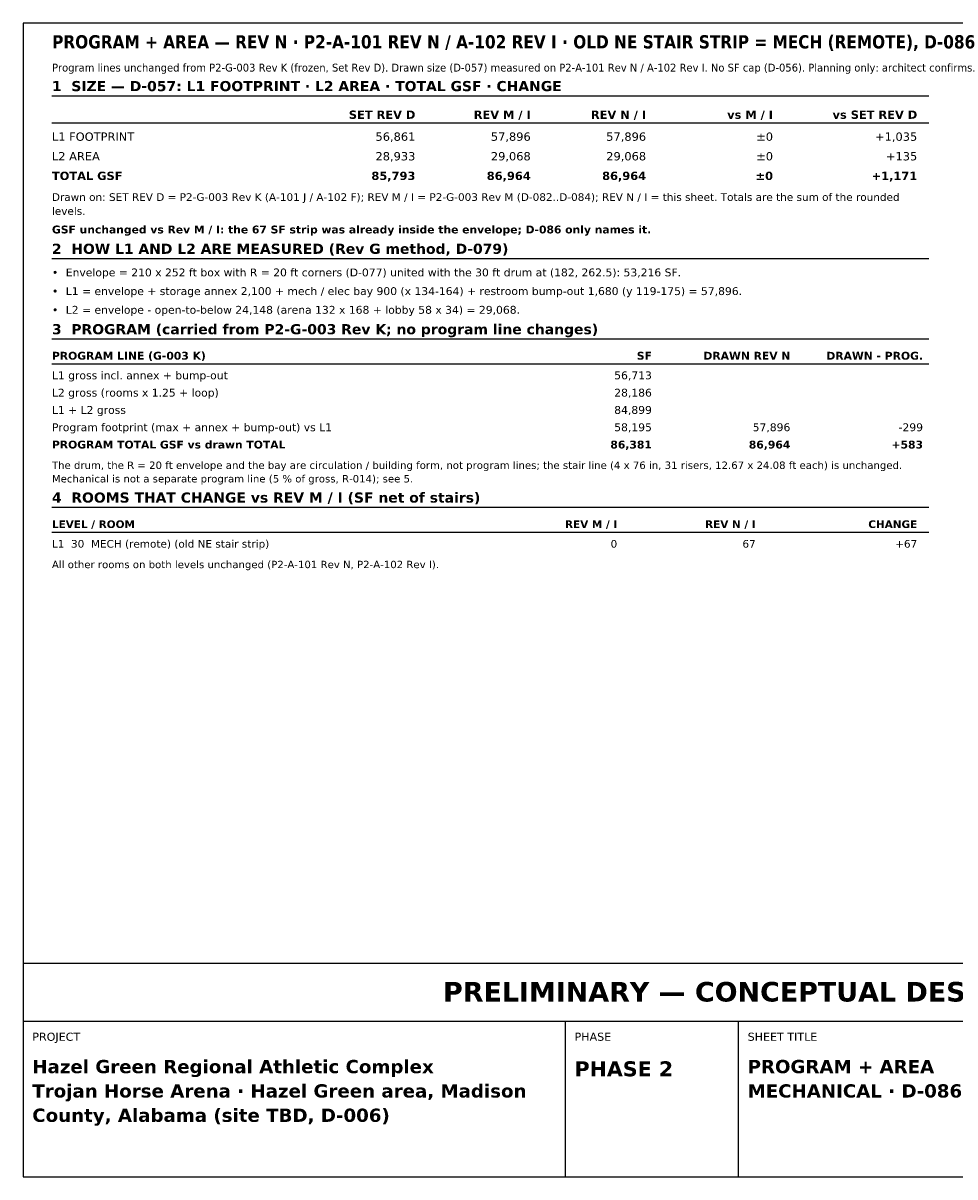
# Model space of a CAD drawing. Header units: inches. Extents: x 0.5 to 16.5, y 0.5 to 10.5.
# Tile 1 of 2: x 0.5 to 8.6, y 0.5 to 10.5. Entities that reach past the tile are written whole.
import ezdxf
from ezdxf.enums import TextEntityAlignment as Align

# ---------------------------------------------------------------- set-up
doc = ezdxf.new("R2010")
doc.units = ezdxf.units.IN
doc.header["$MEASUREMENT"] = 0
doc.layers.add('A-ANNO-TEXT', color=7, linetype='Continuous')
doc.layers.add('G-ANNO-TTLB', color=7, linetype='Continuous')
doc.styles.add('KS-BOLD', font='DejaVuSans-Bold.ttf')
doc.styles.add('KS-REG', font='DejaVuSans.ttf')

msp = doc.modelspace()

# ---------------------------------------------------------------- linework, layer by layer
at = {"layer": 'A-ANNO-TEXT'}
for p, q in [((0.75, 9.87), (8.35, 9.87)), ((0.75, 9.635), (8.35, 9.635)), ((0.75, 8.46), (8.35, 8.46)), ((0.75, 7.763), (8.35, 7.763)), ((0.75, 7.548), (8.35, 7.548)), ((0.75, 6.304), (8.35, 6.304)), ((0.75, 6.089), (8.35, 6.089))]:
    msp.add_line(p, q, dxfattribs=at)
at = {"layer": 'G-ANNO-TTLB'}
for p, q in [((0.5, 1.85), (16.5, 1.85)), ((5.2, 0.5), (5.2, 1.85)), ((6.7, 0.5), (6.7, 1.85))]:
    msp.add_line(p, q, dxfattribs=at)
for points in [[(0.5, 0.5), (16.5, 0.5), (16.5, 10.5), (0.5, 10.5)], [(0.5, 1.85), (16.5, 1.85), (16.5, 2.35), (0.5, 2.35)]]:
    msp.add_lwpolyline(points, close=True, dxfattribs=at)

# ---------------------------------------------------------------- texts
at = {"layer": 'A-ANNO-TEXT'}
for s, height, style, p in [('PROGRAM + AREA — REV N · P2-A-101 REV N / A-102 REV I · OLD NE STAIR STRIP = MECH (REMOTE), D-086', 0.115, 'KS-BOLD', (0.75, 10.28)), ('Program lines unchanged from P2-G-003 Rev K (frozen, Set Rev D). Drawn size (D-057) measured on P2-A-101 Rev N / A-102 Rev I. No SF cap (D-056). Planning only: architect confirms.', 0.068, 'KS-REG', (0.75, 10.08)), ('1  SIZE — D-057: L1 FOOTPRINT · L2 AREA · TOTAL GSF · CHANGE', 0.088, 'KS-BOLD', (0.75, 9.91)), ('L1 FOOTPRINT', 0.072, 'KS-REG', (0.75, 9.48)), ('L2 AREA', 0.072, 'KS-REG', (0.75, 9.31)), ('TOTAL GSF', 0.072, 'KS-BOLD', (0.75, 9.14)), ('Drawn on: SET REV D = P2-G-003 Rev K (A-101 J / A-102 F); REV M / I = P2-G-003 Rev M (D-082..D-084); REV N / I = this sheet. Totals are the sum of the rounded', 0.066, 'KS-REG', (0.75, 8.959)), ('levels.', 0.066, 'KS-REG', (0.75, 8.838)), ('GSF unchanged vs Rev M / I: the 67 SF strip was already inside the envelope; D-086 only names it.', 0.068, 'KS-BOLD', (0.75, 8.677)), ('2  HOW L1 AND L2 ARE MEASURED (Rev G method, D-079)', 0.088, 'KS-BOLD', (0.75, 8.5)), ('•', 0.068, 'KS-REG', (0.75, 8.305)), ('Envelope = 210 x 252 ft box with R = 20 ft corners (D-077) united with the 30 ft drum at (182, 262.5): 53,216 SF.', 0.068, 'KS-REG', (0.87, 8.305)), ('L1 = envelope + storage annex 2,100 + mech / elec bay 900 (x 134-164) + restroom bump-out 1,680 (y 119-175) = 57,896.', 0.068, 'KS-REG', (0.87, 8.143)), ('•', 0.068, 'KS-REG', (0.75, 8.143)), ('•', 0.068, 'KS-REG', (0.75, 7.981)), ('L2 = envelope - open-to-below 24,148 (arena 132 x 168 + lobby 58 x 34) = 29,068.', 0.068, 'KS-REG', (0.87, 7.981)), ('3  PROGRAM (carried from P2-G-003 Rev K; no program line changes)', 0.088, 'KS-BOLD', (0.75, 7.803)), ('PROGRAM LINE (G-003 K)', 0.068, 'KS-BOLD', (0.75, 7.583)), ('L1 gross incl. annex + bump-out', 0.068, 'KS-REG', (0.75, 7.413)), ('L2 gross (rooms x 1.25 + loop)', 0.068, 'KS-REG', (0.75, 7.263)), ('L1 + L2 gross', 0.068, 'KS-REG', (0.75, 7.113)), ('Program footprint (max + annex + bump-out) vs L1', 0.068, 'KS-REG', (0.75, 6.963)), ('PROGRAM TOTAL GSF vs drawn TOTAL', 0.068, 'KS-BOLD', (0.75, 6.813)), ('The drum, the R = 20 ft envelope and the bay are circulation / building form, not program lines; the stair line (4 x 76 in, 31 risers, 12.67 x 24.08 ft each) is unchanged.', 0.064, 'KS-REG', (0.75, 6.636)), ('Mechanical is not a separate program line (5 % of gross, R-014); see 5.', 0.064, 'KS-REG', (0.75, 6.519)), ('4  ROOMS THAT CHANGE vs REV M / I (SF net of stairs)', 0.088, 'KS-BOLD', (0.75, 6.344)), ('LEVEL / ROOM', 0.066, 'KS-BOLD', (0.75, 6.124)), ('L1  30  MECH (remote) (old NE stair strip)', 0.066, 'KS-REG', (0.75, 5.954)), ('All other rooms on both levels unchanged (P2-A-101 Rev N, P2-A-102 Rev I).', 0.064, 'KS-REG', (0.75, 5.776))]:
    msp.add_text(s, height=height, dxfattribs=dict(at, style=style)).set_placement(p)
for s, height, style, p in [('SET REV D', 0.072, 'KS-BOLD', (3.9, 9.67)), ('REV M / I', 0.072, 'KS-BOLD', (4.9, 9.67)), ('REV N / I', 0.072, 'KS-BOLD', (5.9, 9.67)), ('vs M / I', 0.072, 'KS-BOLD', (7, 9.67)), ('vs SET REV D', 0.072, 'KS-BOLD', (8.25, 9.67)), ('56,861', 0.072, 'KS-REG', (3.9, 9.48)), ('57,896', 0.072, 'KS-REG', (4.9, 9.48)), ('57,896', 0.072, 'KS-REG', (5.9, 9.48)), ('±0', 0.072, 'KS-REG', (7, 9.48)), ('+1,035', 0.072, 'KS-REG', (8.25, 9.48)), ('28,933', 0.072, 'KS-REG', (3.9, 9.31)), ('29,068', 0.072, 'KS-REG', (4.9, 9.31)), ('29,068', 0.072, 'KS-REG', (5.9, 9.31)), ('±0', 0.072, 'KS-REG', (7, 9.31)), ('+135', 0.072, 'KS-REG', (8.25, 9.31)), ('85,793', 0.072, 'KS-BOLD', (3.9, 9.14)), ('86,964', 0.072, 'KS-BOLD', (4.9, 9.14)), ('86,964', 0.072, 'KS-BOLD', (5.9, 9.14)), ('±0', 0.072, 'KS-BOLD', (7, 9.14)), ('+1,171', 0.072, 'KS-BOLD', (8.25, 9.14)), ('SF', 0.068, 'KS-BOLD', (5.95, 7.583)), ('DRAWN REV N', 0.068, 'KS-BOLD', (7.15, 7.583)), ('DRAWN - PROG.', 0.068, 'KS-BOLD', (8.3, 7.583)), ('56,713', 0.068, 'KS-REG', (5.95, 7.413)), ('28,186', 0.068, 'KS-REG', (5.95, 7.263)), ('84,899', 0.068, 'KS-REG', (5.95, 7.113)), ('58,195', 0.068, 'KS-REG', (5.95, 6.963)), ('57,896', 0.068, 'KS-REG', (7.15, 6.963)), ('-299', 0.068, 'KS-REG', (8.3, 6.963)), ('86,381', 0.068, 'KS-BOLD', (5.95, 6.813)), ('86,964', 0.068, 'KS-BOLD', (7.15, 6.813)), ('+583', 0.068, 'KS-BOLD', (8.3, 6.813)), ('REV M / I', 0.066, 'KS-BOLD', (5.65, 6.124)), ('REV N / I', 0.066, 'KS-BOLD', (6.85, 6.124)), ('CHANGE', 0.066, 'KS-BOLD', (8.25, 6.124)), ('0', 0.066, 'KS-REG', (5.65, 5.954)), ('67', 0.066, 'KS-REG', (6.85, 5.954)), ('+67', 0.066, 'KS-REG', (8.25, 5.954))]:
    msp.add_text(s, height=height, dxfattribs=dict(at, style=style)).set_placement(p, align=Align.RIGHT)
at = {"layer": 'G-ANNO-TTLB', "style": 'KS-BOLD'}
msp.add_text('PRELIMINARY — CONCEPTUAL DESIGN — NOT FOR CONSTRUCTION', height=0.17, dxfattribs=at).set_placement((8.5, 2.02), align=Align.CENTER)
at = {"layer": 'G-ANNO-TTLB'}
for s, height, style, p in [('PROJECT', 0.07, 'KS-REG', (0.58, 1.68)), ('PHASE', 0.07, 'KS-REG', (5.28, 1.68)), ('SHEET TITLE', 0.07, 'KS-REG', (6.78, 1.68)), ('Hazel Green Regional Athletic Complex', 0.115, 'KS-BOLD', (0.58, 1.399)), ('PHASE 2', 0.13, 'KS-BOLD', (5.28, 1.372)), ('PROGRAM + AREA', 0.115, 'KS-BOLD', (6.78, 1.399)), ('Trojan Horse Arena · Hazel Green area, Madison', 0.115, 'KS-BOLD', (0.58, 1.188)), ('MECHANICAL · D-086', 0.115, 'KS-BOLD', (6.78, 1.188)), ('County, Alabama (site TBD, D-006)', 0.115, 'KS-BOLD', (0.58, 0.977))]:
    msp.add_text(s, height=height, dxfattribs=dict(at, style=style)).set_placement(p)

doc.saveas('drawing.dxf')
